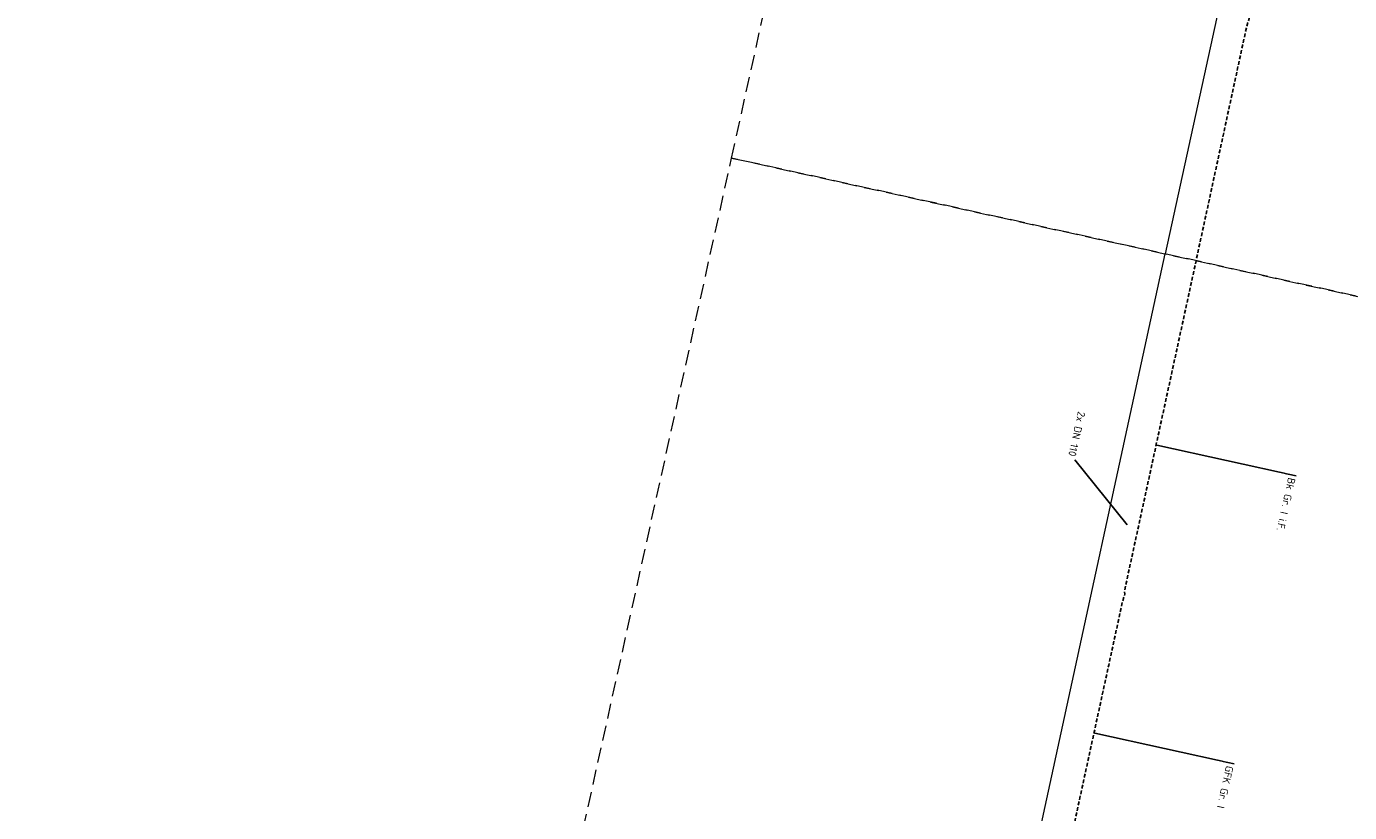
# Model space of a CAD drawing. Header units: metres. Extents: x 3425266 to 3446567, y 5432533 to 5452217.
# Tile 57 of 82: x 3435893 to 3436331, y 5441313 to 5441574. Entities that reach past the tile are written whole.
import ezdxf
from ezdxf import colors
from ezdxf.entities.mleader import LeaderData, LeaderLine
from ezdxf.math import Vec2, Vec3

# ---------------------------------------------------------------- set-up
doc = ezdxf.new("R2010")
doc.units = ezdxf.units.M
doc.header["$MEASUREMENT"] = 0
doc.linetypes.add('DASHED', pattern=[0.75, 0.5, -0.25])
doc.linetypes.add('STRICHLINIEX2', pattern=[1.5, 1, -0.5])
doc.layers.add('B_KTB_Text', color=7, linetype='Continuous', lineweight=18, true_color=0x939393)
doc.layers.add('MC-AL-Blattschnitte_3433', color=30, linetype='STRICHLINIEX2', lineweight=18, plot=False)
doc.layers.add('MC-AL_Verlauf_KTB_Bestandstrog_LIN', color=80, linetype='Continuous')
doc.layers.add('N_KTB_Text', color=10, linetype='Continuous', lineweight=18)
doc.layers.add('R_Draht', color=40, linetype='Continuous', lineweight=18)
doc.styles.add('Isocpeur', font='isocpeur.ttf')

# ---------------------------------------------------------------- blocks, each defined once
blk = doc.blocks.new('_None')

msp = doc.modelspace()

# ---------------------------------------------------------------- linework, layer by layer
at = {"layer": 'MC-AL-Blattschnitte_3433', "ltscale": 5}
msp.add_lwpolyline([(3436646.048, 5442552.044), (3436406.452, 5441468.164), (3436126.217, 5441530.111), (3436365.813, 5442613.991)], close=True, dxfattribs=at)
at = {"layer": 'MC-AL_Verlauf_KTB_Bestandstrog_LIN', "linetype": 'DASHED', "ltscale": 2.5, "flags": 128}
msp.add_lwpolyline([(3436147.114, 5440874.003), (3436147.331, 5440875.256), (3436146.756, 5440877.158), (3436169.188, 5440982.722), (3436169.756, 5440983.547), (3436169.929, 5440984.385), (3436169.664, 5440985.787), (3436199.534, 5441124.185), (3436251.201, 5441361.928), (3436255.833, 5441383.325), (3436256.569, 5441385.521), (3436256.384, 5441386.376), (3436280.158, 5441496.082), (3436296.942, 5441573.811), (3436297.931, 5441576.89), (3436304.908, 5441608.016), (3436308.691, 5441625.228), (3436308.754, 5441626.884), (3436311.503, 5441639.955), (3436311.623, 5441641.662), (3436324.388, 5441700.497), (3436325.8, 5441705.076), (3436352.128, 5441825.918), (3436389.024, 5441995.168), (3436389.943, 5441996.953), (3436390.352, 5441998.747), (3436390.214, 5442000.514), (3436412.992, 5442105.424)], dxfattribs=at)
at = {"layer": 'R_Draht'}
for p in [(3436323.232, 5441742.591), (3436181.75, 5441092.344)]:
    msp.add_line(p, (3436269.9, 5441498.349), dxfattribs=at)

# ---------------------------------------------------------------- next in the draw order: leaders
at = {"layer": 'B_KTB_Text'}
ml = msp.add_multileader_mtext('Standard', dxfattribs=at)
ml.set_content('Bk Gr. I i.F.', color=256, style='Isocpeur')
ml.set_leader_properties()
ml.set_arrow_properties(name='NONE')
ml.build(insert=Vec2(0, 0))
ml.multileader.update_dxf_attribs({"has_text_frame": 1, "text_left_attachment_type": 0, "text_right_attachment_type": 0, "dogleg_length": 0, "arrow_head_size": 0.18})
ctx = ml.context
ctx.base_point, ctx.char_height, ctx.arrow_head_size, ctx.landing_gap_size, ctx.plane_origin, ctx.plane_x_axis, ctx.plane_y_axis = Vec3(3436313.353, 5441424.751), 2.5, 0.18, 1, Vec3(3436378.804, 5441411.312), Vec3(-0.215843, -0.9764281), Vec3(0.9764281, -0.215843)
ctx.left_attachment, ctx.right_attachment = 0, 0
notes = []
notes.append((ctx, [(0, (1, 1, 0), (3436313.353, 5441424.751), (-0.215843, -0.9764281), 0, [(0, [(3436267.161, 5441434.962)], 0, [])])]))
ctx.mtext.insert, ctx.mtext.text_direction, ctx.mtext.rotation, ctx.mtext.flow_direction = Vec3(3436313.137, 5441423.775), Vec3(-0.215843, -0.9764281), 4.4948339, 5
ctx.mtext.has_bg_fill, ctx.mtext.bg_color, ctx.mtext.bg_scale_factor, ctx.mtext.bg_transparency, ctx.mtext.use_window_bg_color = 1, -1027028792, 1.5, 0, 1
ml = msp.add_multileader_mtext('Standard', dxfattribs=at)
ml.set_content('GFK Gr. I', color=256, style='Isocpeur')
ml.set_leader_properties()
ml.set_arrow_properties(name='NONE')
ml.build(insert=Vec2(0, 0))
ml.multileader.update_dxf_attribs({"has_text_frame": 1, "text_left_attachment_type": 0, "text_right_attachment_type": 0, "dogleg_length": 0, "arrow_head_size": 0.18})
ctx = ml.context
ctx.base_point, ctx.char_height, ctx.arrow_head_size, ctx.landing_gap_size, ctx.plane_origin, ctx.plane_x_axis, ctx.plane_y_axis = Vec3(3436292.754, 5441329.237), 2.5, 0.18, 1, Vec3(3436358.205, 5441315.799), Vec3(-0.215843, -0.9764281), Vec3(0.9764281, -0.215843)
ctx.left_attachment, ctx.right_attachment = 0, 0
notes.append((ctx, [(0, (1, 1, 0), (3436292.754, 5441329.237), (-0.215843, -0.9764281), 0, [(0, [(3436246.563, 5441339.448)], 0, [])])]))
ctx.mtext.insert, ctx.mtext.text_direction, ctx.mtext.rotation, ctx.mtext.flow_direction = Vec3(3436292.539, 5441328.261), Vec3(-0.215843, -0.9764281), 4.4948339, 5
ctx.mtext.has_bg_fill, ctx.mtext.bg_color, ctx.mtext.bg_scale_factor, ctx.mtext.bg_transparency, ctx.mtext.use_window_bg_color = 1, -1027028792, 1.5, 0, 1
at = {"layer": 'N_KTB_Text'}
ml = msp.add_multileader_mtext('Standard', dxfattribs=at)
ml.set_content('2x DN 110', color=256, style='Isocpeur')
ml.set_leader_properties()
ml.set_arrow_properties(name='NONE')
ml.build(insert=Vec2(0, 0))
ml.multileader.update_dxf_attribs({"has_text_frame": 1, "text_left_attachment_type": 0, "text_right_attachment_type": 0, "dogleg_length": 0, "arrow_head_size": 0.18})
ctx = ml.context
ctx.base_point, ctx.char_height, ctx.arrow_head_size, ctx.landing_gap_size, ctx.plane_origin, ctx.plane_x_axis, ctx.plane_y_axis = Vec3(3436243.524, 5441445.884), 2.5, 0.18, 1, Vec3(3436278.32, 5441362.973), Vec3(-0.215843, -0.9764281), Vec3(0.9764281, -0.215843)
ctx.left_attachment, ctx.right_attachment, ctx.text_align_type = 0, 0, 2
notes.append((ctx, [(1, (1, 1, 0), (3436240.016, 5441430.017), (0.215843, 0.9764281), 0, [(0, [(3436257.273, 5441408.506)], 0, [])])]))
ctx.mtext.insert, ctx.mtext.text_direction, ctx.mtext.rotation, ctx.mtext.alignment, ctx.mtext.flow_direction = Vec3(3436240.232, 5441430.994), Vec3(-0.215843, -0.9764281), 4.4948339, 3, 5
ctx.mtext.has_bg_fill, ctx.mtext.bg_color, ctx.mtext.bg_scale_factor, ctx.mtext.bg_transparency, ctx.mtext.use_window_bg_color = 1, -1027028792, 1.5, 0, 1
for ctx, leaders in notes:
    for number, flags, end, landing, length, lines in leaders:
        leader = LeaderData()
        leader.index, (leader.has_last_leader_line, leader.has_dogleg_vector, leader.attachment_direction) = number, flags
        leader.last_leader_point, leader.dogleg_vector, leader.dogleg_length = Vec3(end), Vec3(landing), length
        for number, points, colour, breaks in lines:
            line = LeaderLine()
            line.index, line.vertices, line.color, line.breaks = number, Vec3.list(points), colors.encode_raw_color(colour), breaks
            leader.lines.append(line)
        ctx.leaders.append(leader)

# ---------------------------------------------------------------- next in the draw order: linework, layer by layer
at = {"layer": 'MC-AL-Blattschnitte_3433', "ltscale": 5}
msp.add_lwpolyline([(3436406.452, 5441468.164), (3436172.744, 5440410.917), (3435892.509, 5440472.864), (3436126.217, 5441530.111)], close=True, dxfattribs=at)

doc.saveas('drawing.dxf')
